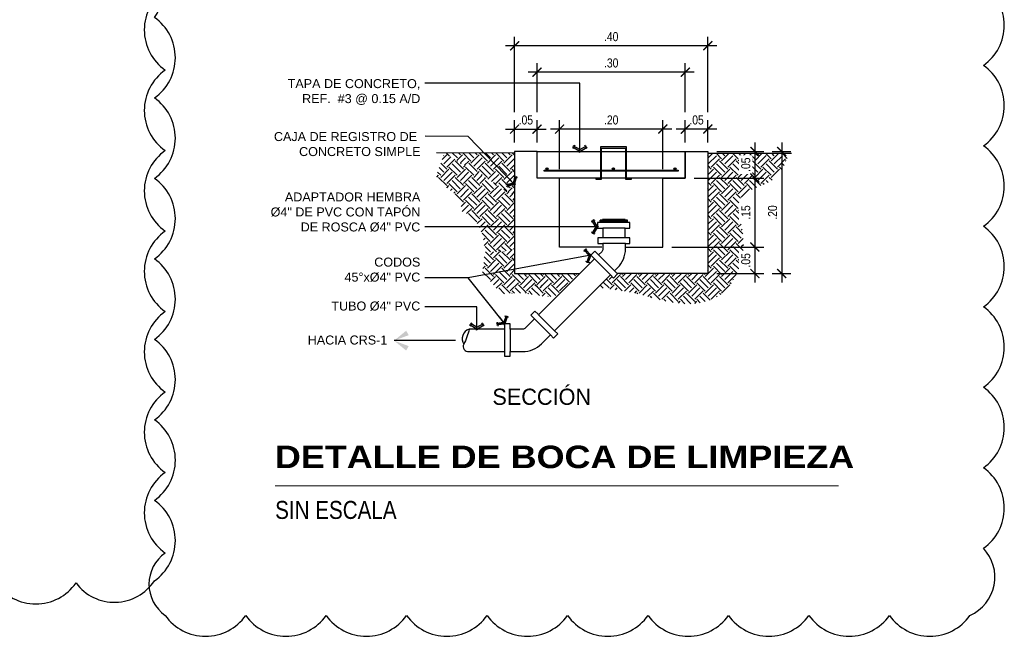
# Model space of a CAD drawing. Header units: metres. Extents: x 2 to 147, y 24 to 94.
# Tile 20 of 40: x 5.57 to 7.76, y 92.14 to 93.51. Entities that reach past the tile are written whole.
import ezdxf

# ---------------------------------------------------------------- set-up
doc = ezdxf.new("R2010")
doc.units = ezdxf.units.M
doc.header["$MEASUREMENT"] = 0
doc.header["$PDMODE"] = 35
doc.layers.get('Defpoints').update_dxf_attribs({"color": 171})
for name, color, linetype in [('A RES', 5, 'Continuous'), ('Cotas', 1, 'Continuous'), ('DET HIDRO', 6, 'Continuous'), ('TEXTOS', 2, 'Continuous'), ('TEXTOS HIDRO', 2, 'Continuous')]:
    doc.layers.add(name, color=color, linetype=linetype)
doc.styles.add('Architect Hand_2', font='ARIALN.TTF', dxfattribs={"height": 0.003953})
doc.styles.add('Arial Black_4', font='txt', dxfattribs={"height": 0.005})
doc.styles.add('COTAS', font='ARIALN.TTF')
doc.styles.add('GRANDE', font='txt')
doc.styles.add('TEXTO HIDROSANITARIO', font='arial.ttf')
doc.dimstyles.new('ESC-10', dxfattribs={"dimtxt": 0.02, "dimasz": 0.02, "dimexe": 0.02, "dimexo": 0.02, "dimgap": 0.01, "dimtad": 1, "dimzin": 4, "dimdsep": 46, "dimtxsty": 'COTAS', "dimblk": 'ARCHTICK', "dimcen": 0.02, "dimdle": 0.02, "dimclrd": 1, "dimclre": 1, "dimclrt": 2, "dimazin": 0, "dimtfac": 0.75, "dimtmove": 1, "dimatfit": 3, "dimldrblk": 'FLE', "dimfxl": 0.1, "dimtvp": 1.5, "dimtfill": 1, "dimtolj": 1, "dimtzin": 0, "dimarcsym": 0})
pattern_1 = [(45, (1.225957, 91.30608), (3e-18, 0.03673828), [0.02597789, -0.02597789]), (45, (1.21907, 91.312969), (3e-18, 0.03673828), [0.02597789, -0.02597789]), (45, (1.21218, 91.319857), (3e-18, 0.03673828), [0.02597789, -0.02597789]), (135, (1.21218, 91.32445), (-0.03673828, 6e-18), [0.02597789, -0.02597789]), (135, (1.21907, 91.331338), (-0.03673828, 6e-18), [0.02597789, -0.02597789]), (135, (1.225957, 91.338226), (-0.03673828, 6e-18), [0.02597789, -0.02597789])]
pattern_2 = [(45, (6.032149, 92.867548), (3e-18, 0.0367383), [0.0259779, -0.0259779]), (45, (6.02526, 92.874437), (3e-18, 0.0367383), [0.0259779, -0.0259779]), (45, (6.018372, 92.881325), (3e-18, 0.0367383), [0.0259779, -0.0259779]), (135, (6.018372, 92.885917), (-0.0367383, 6e-18), [0.0259779, -0.0259779]), (135, (6.02526, 92.892806), (-0.0367383, 6e-18), [0.0259779, -0.0259779]), (135, (6.032149, 92.899694), (-0.0367383, 6e-18), [0.0259779, -0.0259779])]

# ---------------------------------------------------------------- blocks, each defined once
blk = doc.blocks.new('FLECHA')
at = {"color": 2, "linetype": 'Continuous'}
blk.add_line((-0.9, 0), (0, 0), dxfattribs=at)
for points in [[(-0.176, 0.145), (0, 0), (-0.214, 0.08)], [(-0.214, -0.08), (0, 0), (-0.176, -0.145)]]:
    blk.add_solid(points, dxfattribs=at)
blk = doc.blocks.new('_ARCHTICK')
at = {"color": 0, "linetype": 'ByBlock', "const_width": 0.15}
blk.add_lwpolyline([(-0.5, -0.5), (0.5, 0.5)], dxfattribs=at)
blk = doc.blocks.new('FLE')
at = {"linetype": 'Continuous'}
h = blk.add_hatch(color=2, dxfattribs=at)
h.paths.add_polyline_path([(-0.57, -0.62), (-0.42, -0.71), (0, 0), (-0.2, 0)])
h.paths.add_polyline_path([(-0.42, 0.71), (-0.57, 0.62), (-0.2, 0), (0, 0)])
at = {"color": 1, "linetype": 'Continuous'}
for p, q in [((0, 0), (-1, 0)), ((-0.31, 0.77), (-0.69, 0.55)), ((-0.2, 0), (-0.64, 0.73)), ((-0.2, 0), (-0.64, -0.73)), ((0.07, -0.11), (-0.49, 0.82)), ((0.07, 0.11), (-0.49, -0.82)), ((-0.69, -0.55), (-0.31, -0.77))]:
    blk.add_line(p, q, dxfattribs=at)
blk = doc.blocks.new('*D110')
at = {"layer": 'Cotas', "color": 1, "lineweight": -2, "transparency": 16777216}
for p, q in [((7.0463, 93.2344), (7.0463, 93.2841)), ((7.0963, 93.2344), (7.0963, 93.2841)), ((7.1163, 93.2641), (7.0263, 93.2641))]:
    blk.add_line(p, q, dxfattribs=at)
at = {"layer": 'Defpoints', "color": 0, "transparency": 16777216}
for p in [(7.0463, 93.2144), (7.0963, 93.2144)]:
    blk.add_point(p, dxfattribs=at)
at = {"layer": 'Cotas', "color": 2, "transparency": 16777216, "insert": (7.0713, 93.2843), "char_height": 0.02, "attachment_point": 5, "style": 'COTAS', "bg_fill": 3, "box_fill_scale": 1.25, "bg_fill_color": 256, "bg_fill_true_color": 13158600, "bg_fill_transparency": 0}
blk.add_mtext('\\A1;.05', dxfattribs=at)
at = {"layer": 'Defpoints', "color": 0, "transparency": 16777216}
blk.add_point((7.0463, 93.2641), dxfattribs=at)
at = {"layer": 'Cotas', "color": 1, "lineweight": -2, "transparency": 16777216, "xscale": 0.02, "yscale": 0.02, "zscale": 0.02, "rotation": 180}
blk.add_blockref('_ARCHTICK', (7.0463, 93.2641), dxfattribs=at)
at = {"layer": 'Cotas', "color": 1, "lineweight": -2, "transparency": 16777216, "xscale": 0.02, "yscale": 0.02, "zscale": 0.02}
blk.add_blockref('_ARCHTICK', (7.0963, 93.2641), dxfattribs=at)
blk = doc.blocks.new('*D57')
at = {"layer": 'Cotas', "color": 1, "lineweight": -2, "transparency": 16777216}
for p, q in [((6.6668, 93.2344), (6.6668, 93.2841)), ((6.7168, 93.2344), (6.7168, 93.2841)), ((6.6468, 93.2641), (6.7368, 93.2641))]:
    blk.add_line(p, q, dxfattribs=at)
at = {"layer": 'Defpoints', "color": 0, "transparency": 16777216}
for p in [(6.6668, 93.2144), (6.7168, 93.2144)]:
    blk.add_point(p, dxfattribs=at)
at = {"layer": 'Cotas', "color": 2, "transparency": 16777216, "insert": (6.6918, 93.2843), "char_height": 0.02, "attachment_point": 5, "style": 'COTAS', "bg_fill": 3, "box_fill_scale": 1.25, "bg_fill_color": 256, "bg_fill_true_color": 13158600, "bg_fill_transparency": 0}
blk.add_mtext('\\A1;.05', dxfattribs=at)
at = {"layer": 'Defpoints', "color": 0, "transparency": 16777216}
blk.add_point((6.7168, 93.2641), dxfattribs=at)
at = {"layer": 'Cotas', "color": 1, "lineweight": -2, "transparency": 16777216, "xscale": 0.02, "yscale": 0.02, "zscale": 0.02, "rotation": 180}
blk.add_blockref('_ARCHTICK', (6.6668, 93.2641), dxfattribs=at)
at = {"layer": 'Cotas', "color": 1, "lineweight": -2, "transparency": 16777216, "xscale": 0.02, "yscale": 0.02, "zscale": 0.02}
blk.add_blockref('_ARCHTICK', (6.7168, 93.2641), dxfattribs=at)
blk = doc.blocks.new('*D58')
at = {"layer": 'Cotas', "color": 1, "lineweight": -2, "transparency": 16777216}
for p, q in [((6.7168, 93.3021), (6.7168, 93.4108)), ((7.0463, 93.3021), (7.0463, 93.4108)), ((7.0663, 93.3908), (6.6968, 93.3908))]:
    blk.add_line(p, q, dxfattribs=at)
at = {"layer": 'Defpoints', "color": 0, "transparency": 16777216}
for p in [(6.7168, 93.3908), (6.7168, 93.2821), (7.0463, 93.2821)]:
    blk.add_point(p, dxfattribs=at)
at = {"layer": 'Cotas', "color": 1, "lineweight": -2, "transparency": 16777216, "xscale": 0.02, "yscale": 0.02, "zscale": 0.02, "rotation": 180}
blk.add_blockref('_ARCHTICK', (6.7168, 93.3908), dxfattribs=at)
at = {"layer": 'Cotas', "color": 1, "lineweight": -2, "transparency": 16777216, "xscale": 0.02, "yscale": 0.02, "zscale": 0.02}
blk.add_blockref('_ARCHTICK', (7.0463, 93.3908), dxfattribs=at)
at = {"layer": 'Cotas', "color": 2, "transparency": 16777216, "insert": (6.8816, 93.411), "char_height": 0.02, "attachment_point": 5, "style": 'COTAS', "bg_fill": 3, "box_fill_scale": 1.25, "bg_fill_color": 256, "bg_fill_true_color": 13158600, "bg_fill_transparency": 0}
blk.add_mtext('\\A1;.30', dxfattribs=at)
blk = doc.blocks.new('*D59')
at = {"layer": 'Cotas', "color": 1, "lineweight": -2, "transparency": 16777216}
for p, q in [((6.6668, 93.3021), (6.6668, 93.4693)), ((7.0963, 93.3021), (7.0963, 93.4693)), ((7.1163, 93.4493), (6.6468, 93.4493))]:
    blk.add_line(p, q, dxfattribs=at)
at = {"layer": 'Defpoints', "color": 0, "transparency": 16777216}
for p in [(6.6668, 93.4493), (6.6668, 93.2821), (7.0963, 93.2821)]:
    blk.add_point(p, dxfattribs=at)
at = {"layer": 'Cotas', "color": 1, "lineweight": -2, "transparency": 16777216, "xscale": 0.02, "yscale": 0.02, "zscale": 0.02, "rotation": 180}
blk.add_blockref('_ARCHTICK', (6.6668, 93.4493), dxfattribs=at)
at = {"layer": 'Cotas', "color": 1, "lineweight": -2, "transparency": 16777216, "xscale": 0.02, "yscale": 0.02, "zscale": 0.02}
blk.add_blockref('_ARCHTICK', (7.0963, 93.4493), dxfattribs=at)
at = {"layer": 'Cotas', "color": 2, "transparency": 16777216, "insert": (6.8816, 93.4695), "char_height": 0.02, "attachment_point": 5, "style": 'COTAS', "bg_fill": 3, "box_fill_scale": 1.25, "bg_fill_color": 256, "bg_fill_true_color": 13158600, "bg_fill_transparency": 0}
blk.add_mtext('\\A1;.40', dxfattribs=at)
blk = doc.blocks.new('*D111')
at = {"layer": 'Cotas', "color": 1, "lineweight": -2, "transparency": 16777216}
for p, q in [((6.7668, 93.1754), (6.7668, 93.2841)), ((6.9963, 93.1754), (6.9963, 93.2841)), ((7.0163, 93.2641), (6.7468, 93.2641))]:
    blk.add_line(p, q, dxfattribs=at)
at = {"layer": 'Defpoints', "color": 0, "transparency": 16777216}
for p in [(6.7668, 93.2641), (6.7668, 93.1554), (6.9963, 93.1554)]:
    blk.add_point(p, dxfattribs=at)
at = {"layer": 'Cotas', "color": 1, "lineweight": -2, "transparency": 16777216, "xscale": 0.02, "yscale": 0.02, "zscale": 0.02, "rotation": 180}
blk.add_blockref('_ARCHTICK', (6.7668, 93.2641), dxfattribs=at)
at = {"layer": 'Cotas', "color": 1, "lineweight": -2, "transparency": 16777216, "xscale": 0.02, "yscale": 0.02, "zscale": 0.02}
blk.add_blockref('_ARCHTICK', (6.9963, 93.2641), dxfattribs=at)
at = {"layer": 'Cotas', "color": 2, "transparency": 16777216, "insert": (6.8816, 93.2843), "char_height": 0.02, "attachment_point": 5, "style": 'COTAS', "bg_fill": 3, "box_fill_scale": 1.25, "bg_fill_color": 256, "bg_fill_true_color": 13158600, "bg_fill_transparency": 0}
blk.add_mtext('\\A1;.20', dxfattribs=at)
blk = doc.blocks.new('*D112')
at = {"layer": 'Cotas', "color": 1, "lineweight": -2, "transparency": 16777216}
for p, q in [((7.2011, 93.2344), (7.2011, 93.1354)), ((7.1163, 93.2144), (7.2211, 93.2144)), ((7.0663, 93.1554), (7.2211, 93.1554))]:
    blk.add_line(p, q, dxfattribs=at)
at = {"layer": 'Defpoints', "color": 0, "transparency": 16777216}
for p in [(7.0963, 93.2144), (7.0463, 93.1554)]:
    blk.add_point(p, dxfattribs=at)
at = {"layer": 'Cotas', "color": 2, "transparency": 16777216, "insert": (7.1808, 93.1849), "char_height": 0.02, "attachment_point": 5, "rotation": 90, "style": 'COTAS', "bg_fill": 3, "box_fill_scale": 1.25, "bg_fill_color": 256, "bg_fill_true_color": 13158600, "bg_fill_transparency": 0}
blk.add_mtext('\\A1;.05', dxfattribs=at)
at = {"layer": 'Defpoints', "color": 0, "transparency": 16777216}
blk.add_point((7.2011, 93.1554), dxfattribs=at)
at = {"layer": 'Cotas', "color": 1, "lineweight": -2, "transparency": 16777216, "xscale": 0.02, "yscale": 0.02, "zscale": 0.02}
for p, rotation in [((7.2011, 93.2144), 90), ((7.2011, 93.1554), 270)]:
    blk.add_blockref('_ARCHTICK', p, dxfattribs=dict(at, rotation=rotation))
blk = doc.blocks.new('*D113')
at = {"layer": 'Cotas', "color": 1, "lineweight": -2, "transparency": 16777216}
for p, q in [((7.2011, 93.1754), (7.2011, 92.9819)), ((7.0663, 93.1554), (7.2211, 93.1554)), ((7.0163, 93.0019), (7.2211, 93.0019))]:
    blk.add_line(p, q, dxfattribs=at)
at = {"layer": 'Defpoints', "color": 0, "transparency": 16777216}
for p in [(7.0463, 93.1554), (6.9963, 93.0019), (7.2011, 93.0019)]:
    blk.add_point(p, dxfattribs=at)
at = {"layer": 'Cotas', "color": 1, "lineweight": -2, "transparency": 16777216, "xscale": 0.02, "yscale": 0.02, "zscale": 0.02}
for p, rotation in [((7.2011, 93.1554), 90), ((7.2011, 93.0019), 270)]:
    blk.add_blockref('_ARCHTICK', p, dxfattribs=dict(at, rotation=rotation))
at = {"layer": 'Cotas', "color": 2, "transparency": 16777216, "insert": (7.1808, 93.0787), "char_height": 0.02, "attachment_point": 5, "rotation": 90, "style": 'COTAS', "bg_fill": 3, "box_fill_scale": 1.25, "bg_fill_color": 256, "bg_fill_true_color": 13158600, "bg_fill_transparency": 0}
blk.add_mtext('\\A1;.15', dxfattribs=at)
blk = doc.blocks.new('*D114')
at = {"layer": 'Cotas', "color": 1, "lineweight": -2, "transparency": 16777216}
for p, q in [((7.2011, 93.0219), (7.2011, 92.9229)), ((7.0163, 93.0019), (7.2211, 93.0019)), ((7.1163, 92.9429), (7.2211, 92.9429))]:
    blk.add_line(p, q, dxfattribs=at)
at = {"layer": 'Defpoints', "color": 0, "transparency": 16777216}
for p in [(6.9963, 93.0019), (7.0963, 92.9429)]:
    blk.add_point(p, dxfattribs=at)
at = {"layer": 'Cotas', "color": 2, "transparency": 16777216, "insert": (7.1808, 92.9724), "char_height": 0.02, "attachment_point": 5, "rotation": 90, "style": 'COTAS', "bg_fill": 3, "box_fill_scale": 1.25, "bg_fill_color": 256, "bg_fill_true_color": 13158600, "bg_fill_transparency": 0}
blk.add_mtext('\\A1;.05', dxfattribs=at)
at = {"layer": 'Defpoints', "color": 0, "transparency": 16777216}
blk.add_point((7.2011, 92.9429), dxfattribs=at)
at = {"layer": 'Cotas', "color": 1, "lineweight": -2, "transparency": 16777216, "xscale": 0.02, "yscale": 0.02, "zscale": 0.02}
for p, rotation in [((7.2011, 93.0019), 90), ((7.2011, 92.9429), 270)]:
    blk.add_blockref('_ARCHTICK', p, dxfattribs=dict(at, rotation=rotation))
blk = doc.blocks.new('*D60')
at = {"layer": 'Cotas', "color": 1, "lineweight": -2, "transparency": 16777216}
for p, q in [((7.2606, 93.2344), (7.2606, 92.9229)), ((7.2391, 93.2144), (7.2806, 93.2144)), ((7.2391, 92.9429), (7.2806, 92.9429))]:
    blk.add_line(p, q, dxfattribs=at)
at = {"layer": 'Defpoints', "color": 0, "transparency": 16777216}
for p in [(7.2191, 93.2144), (7.2191, 92.9429), (7.2606, 92.9429)]:
    blk.add_point(p, dxfattribs=at)
at = {"layer": 'Cotas', "color": 1, "lineweight": -2, "transparency": 16777216, "xscale": 0.02, "yscale": 0.02, "zscale": 0.02}
for p, rotation in [((7.2606, 93.2144), 90), ((7.2606, 92.9429), 270)]:
    blk.add_blockref('_ARCHTICK', p, dxfattribs=dict(at, rotation=rotation))
at = {"layer": 'Cotas', "color": 2, "transparency": 16777216, "insert": (7.2404, 93.0787), "char_height": 0.02, "attachment_point": 5, "rotation": 90, "style": 'COTAS', "bg_fill": 3, "box_fill_scale": 1.25, "bg_fill_color": 256, "bg_fill_true_color": 13158600, "bg_fill_transparency": 0}
blk.add_mtext('\\A1;.20', dxfattribs=at)

msp = doc.modelspace()

# ---------------------------------------------------------------- hatches: boundary and pattern name
at = {"layer": 'DET HIDRO'}
h = msp.add_hatch(dxfattribs=at)
h.set_pattern_fill('EARTH', color=8, scale=0.103912, angle=45, style=0)
h.set_pattern_definition(pattern_1)
h.paths.add_polyline_path([(6.4937, 93.1578), (6.493, 93.1605), (6.5108, 93.2113), (6.6668, 93.1166), (6.6668, 92.9977), (6.6391, 92.9912), (6.6, 92.9912), (6.6, 92.9924), (6.6, 92.9937), (6.6, 92.9949), (6.5999, 92.9962), (6.5999, 92.9974), (6.5999, 92.9987), (6.5998, 92.9999), (6.5997, 93.0011), (6.5997, 93.0024), (6.5996, 93.0036), (6.5995, 93.0048), (6.5994, 93.0061), (6.5993, 93.0073), (6.5991, 93.0085), (6.599, 93.0097), (6.5988, 93.0109), (6.5987, 93.0121), (6.5985, 93.0133), (6.5983, 93.0145), (6.5981, 93.0157), (6.5979, 93.0169), (6.5977, 93.018), (6.5975, 93.0192), (6.5972, 93.0204), (6.597, 93.0215), (6.5967, 93.0227), (6.5964, 93.0238), (6.5962, 93.025), (6.5959, 93.0261), (6.5956, 93.0273), (6.5952, 93.0284), (6.5949, 93.0295), (6.5946, 93.0306), (6.5942, 93.0317), (6.5939, 93.0328), (6.5935, 93.0339), (6.5931, 93.035), (6.5927, 93.036), (6.5923, 93.0371), (6.5919, 93.0382), (6.5915, 93.0392), (6.5911, 93.0403), (6.5906, 93.0413), (6.5902, 93.0423), (6.5897, 93.0433), (6.5893, 93.0443), (6.5888, 93.0453), (6.5883, 93.0463), (6.5878, 93.0473), (6.5873, 93.0483), (6.5867, 93.0492), (6.5862, 93.0502), (6.5857, 93.0511), (6.5851, 93.052), (6.5845, 93.053), (6.584, 93.0539), (6.5834, 93.0548), (6.5828, 93.0557), (6.5822, 93.0565), (6.5815, 93.0574), (6.5809, 93.0583), (6.5803, 93.0591), (6.5796, 93.0599), (6.579, 93.0608), (6.5783, 93.0616), (6.5776, 93.0624), (6.5769, 93.0631), (6.5762, 93.0639), (6.5755, 93.0647), (6.5748, 93.0654), (6.5741, 93.0662), (6.5733, 93.0669), (6.5726, 93.0676), (6.5718, 93.0683), (6.5711, 93.069), (6.5703, 93.0696), (6.5695, 93.0703), (6.5687, 93.0709), (6.5679, 93.0715), (6.5671, 93.0722), (6.5662, 93.0728), (6.5654, 93.0733), (6.5646, 93.0739), (6.5637, 93.0745), (6.5628, 93.075), (6.562, 93.0755), (6.5611, 93.076), (6.5602, 93.0765), (6.5593, 93.077), (6.5583, 93.0775), (6.5574, 93.0779), (6.5565, 93.0783), (6.5555, 93.0787), (6.5546, 93.0791), (6.5536, 93.0795), (6.5526, 93.0799), (6.5516, 93.0802), (6.5506, 93.0806), (6.5496, 93.0809), (6.5486, 93.0812), (6.5488, 93.0811), (6.5487, 93.0847), (6.5485, 93.0891), (6.5481, 93.0934), (6.5475, 93.0975), (6.5465, 93.1014), (6.5452, 93.1052), (6.5434, 93.1088), (6.5413, 93.1121), (6.5387, 93.1153), (6.5358, 93.1183), (6.5326, 93.1212), (6.5292, 93.1241), (6.5256, 93.1268), (6.5219, 93.1296), (6.5181, 93.1323), (6.5143, 93.1351), (6.5105, 93.138), (6.5069, 93.1409), (6.5034, 93.144), (6.5003, 93.1472), (6.4976, 93.1506), (6.4954, 93.1541)])
h = msp.add_hatch(dxfattribs=at)
h.set_pattern_fill('EARTH', color=8, scale=0.103912, angle=45, style=0)
h.set_pattern_definition([(45, (6.032149, 92.917548), (3e-18, 0.0367383), [0.0259779, -0.0259779]), (45, (6.02526, 92.924437), (3e-18, 0.0367383), [0.0259779, -0.0259779]), (45, (6.018372, 92.931325), (3e-18, 0.0367383), [0.0259779, -0.0259779]), (135, (6.018372, 92.935917), (-0.0367383, 6e-18), [0.0259779, -0.0259779]), (135, (6.02526, 92.942806), (-0.0367383, 6e-18), [0.0259779, -0.0259779]), (135, (6.032149, 92.949694), (-0.0367383, 6e-18), [0.0259779, -0.0259779])])
h.paths.add_polyline_path([(6.5108, 93.2105), (6.6668, 93.2105), (6.6668, 93.1165)], flags=17)
h = msp.add_hatch(dxfattribs=at)
h.set_pattern_fill('EARTH', color=8, scale=0.103912, angle=45, style=0)
h.set_pattern_definition(pattern_1)
edge = h.paths.add_edge_path()
edge.add_spline(control_points=[(7.2772, 93.2105), (7.2581, 93.1531), (7.2199, 93.1413), (7.1524, 93.1112), (7.1811, 93.0303), (7.1734, 92.9573), (7.1303, 92.8901), (7.0485, 92.8675), (6.9713, 92.8896), (6.9156, 92.9046), (6.8518, 92.912)], knot_values=[0, 0, 0, 0, 0.379735, 0.600545, 0.922547, 1.386526, 1.681823, 2.004026, 2.526783, 2.826737, 2.826737, 2.826737, 2.826737], degree=3, periodic=0)
edge.add_line((6.8518, 92.912), (6.8799, 92.9401))
edge.add_line((6.8799, 92.9401), (6.8868, 92.9331))
edge.add_line((6.8868, 92.9331), (6.8958, 92.9421))
edge.add_line((6.8958, 92.9421), (7.0963, 92.9429))
edge.add_line((7.0963, 92.9429), (7.0963, 93.2105))
edge.add_line((7.0963, 93.2105), (7.2822, 93.2105))
at = {"layer": 'DET HIDRO', "linetype": 'Continuous'}
for points in [[(6.736, 93.1758, -1), (6.7411, 93.1758, -1)], [(6.8838, 93.1758, -1), (6.8889, 93.1758, -1)], [(7.021, 93.1758, -1), (7.0262, 93.1758, -1)]]:
    msp.add_hatch(color=2, dxfattribs=at).paths.add_polyline_path(points)
at = {"layer": 'DET HIDRO'}
h = msp.add_hatch(dxfattribs=at)
h.set_pattern_fill('EARTH', color=8, scale=0.103912, angle=45, style=0)
h.set_pattern_definition(pattern_2)
h.paths.add_polyline_path([(6.596, 92.9447), (6.5952, 92.9456), (6.5953, 92.9462), (6.5954, 92.9469), (6.5955, 92.9476), (6.5956, 92.9484), (6.5957, 92.9491), (6.5958, 92.9499), (6.5959, 92.9506), (6.596, 92.9514), (6.5961, 92.9522), (6.5962, 92.9529), (6.5963, 92.9537), (6.5964, 92.9544), (6.5965, 92.9552), (6.5966, 92.956), (6.5967, 92.9568), (6.5968, 92.9575), (6.5969, 92.9583), (6.597, 92.9591), (6.5971, 92.9599), (6.5972, 92.9607), (6.5973, 92.9614), (6.5974, 92.9622), (6.5975, 92.963), (6.5977, 92.9638), (6.5978, 92.9646), (6.5979, 92.9654), (6.598, 92.9662), (6.5981, 92.967), (6.5982, 92.9678), (6.5983, 92.9686), (6.5983, 92.9694), (6.5984, 92.9702), (6.5985, 92.971), (6.5986, 92.9718), (6.5987, 92.9726), (6.5988, 92.9734), (6.5989, 92.9742), (6.599, 92.975), (6.599, 92.9758), (6.5991, 92.9766), (6.5992, 92.9774), (6.5993, 92.9782), (6.5993, 92.9791), (6.5994, 92.9799), (6.5995, 92.9807), (6.5995, 92.9815), (6.5996, 92.9823), (6.5996, 92.9831), (6.5997, 92.9839), (6.5997, 92.9847), (6.5998, 92.9855), (6.5998, 92.9863), (6.5998, 92.9872), (6.5999, 92.988), (6.5999, 92.9888), (6.5999, 92.9896), (6.5999, 92.9904), (6.6, 92.9912), (6.6391, 92.9912), (6.6668, 92.9977), (6.6668, 92.9429), (6.7967, 92.9429), (6.6832, 92.8993), (6.6825, 92.8993), (6.6818, 92.8994), (6.681, 92.8994), (6.6803, 92.8994), (6.6795, 92.8994), (6.6788, 92.8995), (6.6781, 92.8995), (6.6773, 92.8995), (6.6766, 92.8995), (6.6758, 92.8995), (6.675, 92.8995), (6.6743, 92.8995), (6.6735, 92.8995), (6.6728, 92.8995), (6.672, 92.8995), (6.6712, 92.8994), (6.6705, 92.8994), (6.6697, 92.8994), (6.6689, 92.8994), (6.6682, 92.8994), (6.6674, 92.8994), (6.6666, 92.8993), (6.6659, 92.8993), (6.6651, 92.8993), (6.6643, 92.8992), (6.6635, 92.8992), (6.6628, 92.8992), (6.662, 92.8991), (6.6612, 92.8991), (6.6604, 92.8991), (6.6596, 92.899), (6.6589, 92.899), (6.6581, 92.899), (6.6573, 92.8989), (6.6565, 92.8989), (6.6558, 92.8988), (6.655, 92.8988), (6.6542, 92.8988), (6.6534, 92.8987), (6.6527, 92.8987), (6.6519, 92.8986), (6.6511, 92.8986), (6.6503, 92.8986), (6.6496, 92.8985), (6.6488, 92.8985), (6.648, 92.8984), (6.6473, 92.8984), (6.6465, 92.8984), (6.6457, 92.8983), (6.645, 92.8983), (6.6442, 92.8983), (6.6435, 92.8982), (6.6427, 92.8982), (6.6419, 92.8982), (6.6412, 92.8981), (6.6404, 92.8981), (6.6397, 92.8981), (6.639, 92.8981), (6.6382, 92.898), (6.6375, 92.898), (6.6367, 92.898), (6.636, 92.898), (6.6353, 92.898), (6.6346, 92.8979), (6.6331, 92.9003), (6.6313, 92.9031), (6.6294, 92.9058), (6.6274, 92.9086), (6.6253, 92.9113), (6.6232, 92.9139), (6.6211, 92.9166), (6.6188, 92.9192), (6.6166, 92.9218), (6.6143, 92.9243), (6.612, 92.9269), (6.6097, 92.9294), (6.6074, 92.932), (6.6051, 92.9345), (6.6028, 92.937), (6.6005, 92.9396), (6.5982, 92.9421)])
h = msp.add_hatch(dxfattribs=at)
h.set_pattern_fill('EARTH', color=8, scale=0.103912, angle=45, style=0)
h.set_pattern_definition(pattern_2)
edge = h.paths.add_edge_path()
edge.add_line((6.7967, 92.9429), (6.8075, 92.9429))
edge.add_line((6.8075, 92.9429), (6.757, 92.8925))
edge.add_spline(control_points=[(6.757, 92.8925), (6.7484, 92.8919), (6.7242, 92.8918), (6.7011, 92.8985), (6.6832, 92.8993)], knot_values=[3.491005, 3.491005, 3.491005, 3.491005, 3.61802, 3.852987, 3.852987, 3.852987, 3.852987], degree=3, periodic=0)
edge.add_line((6.6832, 92.8993), (6.7967, 92.9429))

# ---------------------------------------------------------------- linework, layer by layer
at = {"layer": 'Defpoints'}
msp.add_lwpolyline([(5.5128, 92.2553, 0.520567), (5.6917, 92.2553, 0.520567), (5.866, 92.2599, 0.520567), (5.866, 92.4388, 0.520567), (5.866, 92.6178, 0.520567), (5.866, 92.7967, 0.520567), (5.866, 92.9756, 0.520567), (5.866, 93.1545, 0.520567), (5.866, 93.3334, 0.520567), (5.866, 93.5123, 0.520567), (5.8236, 93.6488, 0.520567), (5.6447, 93.6488, 0.520567), (5.4658, 93.6488, 0.520567)], format="xyb", dxfattribs=at)
at = {"layer": 'DET HIDRO', "color": 1}
for p, q in [((6.6668, 93.2105), (6.4928, 93.2114)), ((7.0963, 93.2105), (7.2822, 93.2105))]:
    msp.add_line(p, q, dxfattribs=at)
at = {"layer": 'DET HIDRO', "color": 2, "linetype": 'Continuous'}
for p, q in [((6.8579, 93.2246), (6.8579, 93.155)), ((6.9159, 93.2246), (6.8579, 93.2246)), ((6.86, 93.222), (6.9133, 93.222)), ((6.86, 93.219), (6.86, 93.222)), ((6.86, 93.1528), (6.86, 93.219)), ((6.9133, 93.222), (6.9133, 93.1528)), ((6.9159, 93.1548), (6.9159, 93.2246)), ((6.7327, 93.1728), (6.8579, 93.1728)), ((6.7327, 93.1706), (6.7327, 93.1728)), ((6.8579, 93.1706), (6.7327, 93.1706)), ((6.86, 93.1728), (6.9133, 93.1728)), ((6.9133, 93.1706), (6.86, 93.1706)), ((6.9159, 93.1728), (7.0305, 93.1728)), ((7.0305, 93.1706), (6.9159, 93.1706)), ((7.0305, 93.1728), (7.0305, 93.1706)), ((6.8475, 93.155), (6.8475, 93.1528)), ((6.8579, 93.155), (6.8475, 93.155)), ((6.8475, 93.1528), (6.86, 93.1528)), ((6.9133, 93.1528), (6.9267, 93.1528)), ((6.9267, 93.1548), (6.9159, 93.1548)), ((6.9267, 93.1528), (6.9267, 93.1548))]:
    msp.add_line(p, q, dxfattribs=at)
at = {"layer": 'DET HIDRO', "color": 3, "linetype": 'Continuous'}
msp.add_line((6.8569, 93.0567), (6.8569, 93.0615), dxfattribs=at)
at = {"layer": 'DET HIDRO', "color": 1, "linetype": 'Continuous'}
for p, q in [((6.9178, 93.0599), (6.8569, 93.0599)), ((6.9178, 93.0583), (6.8569, 93.0583)), ((6.9129, 93.0615), (6.8624, 93.0615)), ((6.9129, 93.044), (6.8628, 93.044)), ((6.9129, 93.0224), (6.8628, 93.0224)), ((6.9133, 93.0097), (6.8632, 93.0097)), ((6.8799, 92.9401), (6.8445, 92.9755)), ((6.889, 92.949), (6.8536, 92.9844)), ((6.7465, 92.8067), (6.7111, 92.8421)), ((6.7556, 92.8156), (6.7202, 92.8511)), ((6.6443, 92.8195), (6.6443, 92.7695)), ((6.657, 92.8195), (6.657, 92.7695))]:
    msp.add_line(p, q, dxfattribs=at)
at = {"layer": 'DET HIDRO', "color": 4, "linetype": 'Continuous'}
for points in [[(6.8605, 93.0019), (6.7668, 93.0019), (6.7668, 93.1554), (6.7168, 93.1554), (6.7168, 93.2144), (6.6668, 93.2144), (6.6668, 92.9429), (6.8119, 92.9429)], [(6.9133, 93.0019), (6.9963, 93.0019), (6.9963, 93.1554), (7.0463, 93.1554), (7.0463, 93.2144), (7.0963, 93.2144), (7.0963, 92.9429), (6.8958, 92.9429)]]:
    msp.add_lwpolyline(points, dxfattribs=at)
msp.add_lwpolyline([(7.0463, 93.2144), (7.0463, 93.1554), (6.7168, 93.1554), (6.7168, 93.2144)], close=True, dxfattribs=at)
at = {"layer": 'DET HIDRO', "color": 3, "linetype": 'Continuous', "flags": 128}
msp.add_lwpolyline([(6.9178, 93.0567), (6.9178, 93.0615), (6.9129, 93.0615), (6.9129, 93.0635), (6.8624, 93.0635), (6.8624, 93.0615), (6.8569, 93.0615)], dxfattribs=at)
msp.add_lwpolyline([(6.6443, 92.8195), (6.5657, 92.8195, -0.069993), (6.5537, 92.7857, 0.604126), (6.5652, 92.7694), (6.6443, 92.7695), (6.6443, 92.7597), (6.657, 92.7597), (6.657, 92.7694), (6.6846, 92.7694, 0.198912), (6.7266, 92.7868), (6.7466, 92.8068), (6.7536, 92.7997), (6.7626, 92.8087), (6.7555, 92.8158), (6.8799, 92.9401), (6.8868, 92.9331), (6.8958, 92.9421), (6.889, 92.949), (6.8958, 92.9558, 0.198912), (6.9133, 92.9978), (6.9133, 93.0097), (6.9231, 93.0097), (6.9231, 93.0224), (6.9133, 93.0224), (6.9129, 93.0224), (6.9129, 93.044), (6.9227, 93.044), (6.9227, 93.0567), (6.8513, 93.0567), (6.8513, 93.044), (6.8628, 93.044), (6.8628, 93.0225), (6.8515, 93.0225), (6.8515, 93.0098), (6.8632, 93.0098), (6.8632, 92.9978, -0.198912), (6.8605, 92.9913), (6.8536, 92.9844), (6.8453, 92.9928), (6.8363, 92.9838), (6.8445, 92.9755), (6.7201, 92.8512), (6.7189, 92.8524), (6.712, 92.8593), (6.703, 92.8503), (6.7111, 92.8422), (6.6912, 92.8223, -0.198912), (6.6847, 92.8195), (6.657, 92.8195), (6.657, 92.831), (6.6443, 92.831), (6.6443, 92.8195)], format="xyb", dxfattribs=at)
at = {"layer": 'DET HIDRO', "color": 2, "linetype": 'Continuous'}
for centre in [(6.7386, 93.1758), (6.8863, 93.1758), (7.0236, 93.1758)]:
    msp.add_circle(centre, 0.00257, dxfattribs=at)
at = {"layer": 'DET HIDRO', "color": 1}
msp.add_arc((6.5727, 92.798), 0.0226, 108.1744, 212.8462, dxfattribs=at)
at = {"layer": 'TEXTOS', "lineweight": 9}
msp.add_line((6.1342, 92.4708), (7.3872, 92.4708), dxfattribs=at)

# ---------------------------------------------------------------- block references
at = {"layer": 'A RES', "xscale": -0.1519023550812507, "yscale": 0.1519023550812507, "zscale": 0.1519023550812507}
msp.add_blockref('FLECHA', (6.3989, 92.7939), dxfattribs=at)

# ---------------------------------------------------------------- texts
at = {"layer": 'TEXTOS', "insert": (6.2953, 92.8053), "char_height": 0.02, "width": 0.19765, "attachment_point": 2, "style": 'TEXTO HIDROSANITARIO', "bg_fill": 3, "box_fill_scale": 1.1, "bg_fill_color": 256, "bg_fill_true_color": 13158600, "bg_fill_transparency": 9161100}
msp.add_mtext('HACIA CRS-1', dxfattribs=at)
at = {"layer": 'TEXTOS', "color": 2, "insert": (6.7271, 92.6689), "char_height": 0.036, "width": 0.250887, "attachment_point": 5, "style": 'GRANDE'}
msp.add_mtext('{\\C256;SECCIÓN}', dxfattribs=at)
at = {"layer": 'TEXTOS', "lineweight": 9, "insert": (6.1338, 92.5605), "char_height": 0.05, "width": 1.250329, "attachment_point": 1, "line_spacing_factor": 1.176471, "style": 'Arial Black_4', "bg_fill": 3, "box_fill_scale": 1.25, "bg_fill_color": 0, "bg_fill_transparency": 0}
msp.add_mtext('DETALLE DE BOCA DE LIMPIEZA', dxfattribs=at)
at = {"layer": 'TEXTOS', "lineweight": 9, "insert": (6.1345, 92.4376), "char_height": 0.04, "width": 0.334459, "attachment_point": 1, "line_spacing_factor": 1.046694, "style": 'Architect Hand_2'}
msp.add_mtext('SIN ESCALA', dxfattribs=at)

# ---------------------------------------------------------------- leaders
at = {"layer": 'TEXTOS HIDRO', "annotation_type": 0, "has_hookline": 1, "hookline_direction": 1}
for points, text_width in [([(6.8119, 93.2144), (6.8119, 93.3662), (6.4672, 93.3662)], 0.2918), ([(6.6668, 93.1409), (6.5632, 93.248), (6.4676, 93.2485)], 0.3154), ([(6.8511, 93.0466), (6.508, 93.0466), (6.4672, 93.0466)], 0.3294), ([(6.8363, 92.9838), (6.5639, 92.9334), (6.4672, 92.9334)], 0.1672), ([(6.583, 92.8195), (6.583, 92.8691), (6.4672, 92.8691)], 0.196)]:
    msp.add_leader(points, dimstyle='ESC-10', override={"dimgap": 0.01, "dimtad": 0}, dxfattribs=dict(at, text_width=text_width))
at = {"layer": 'TEXTOS HIDRO'}
msp.add_leader([(6.6453, 92.831), (6.5639, 92.9334)], dimstyle='ESC-10', override={"dimgap": 0.01, "dimtad": 0}, dxfattribs=at)

# ---------------------------------------------------------------- next in the draw order: texts
at = {"layer": 'TEXTOS HIDRO', "char_height": 0.02, "style": 'TEXTO HIDROSANITARIO', "bg_fill": 3, "box_fill_scale": 1.1, "bg_fill_color": 256, "bg_fill_true_color": 13158600, "bg_fill_transparency": 9161100}
for s, insert, width, attachment_point in [('{\\fArial|b0|i0|c238|p34;TAPA DE CONCRETO},{\\fArial|b0|i0|c238|p34; REF.  #3 @ 0.15 A/D}', (6.4572, 93.3752), 0.311728, 3), ('CAJA DE REGISTRO DE  CONCRETO SIMPLE ', (6.4577, 93.2575), 0.339389, 3), ('ADAPTADOR HEMBRA {\\fArial|b0|i0|c238|p34;Ø}4" DE PVC CON TAPÓN DE ROSCA {\\fArial|b0|i0|c238|p34;Ø}4" PVC', (6.4572, 93.0358), 0.34531, 9), ('{\\fArial|b0|i0|c238|p34;CODO}S{\\fArial|b0|i0|c238|p34; 45%%DxØ}4" {\\fArial|b0|i0|c238|p34;PVC}', (6.4572, 92.9244), 0.201683, 9), ('TUBO {\\fArial|b0|i0|c238|p34;Ø}4"{\\fArial|b0|i0|c238|p34; PVC}', (6.4572, 92.8601), 0.24904, 9)]:
    msp.add_mtext(s, dxfattribs=dict(at, insert=insert, width=width, attachment_point=attachment_point))

# ---------------------------------------------------------------- next in the draw order: dimensions: what is measured, and where the dimension line sits
at = {"layer": 'Cotas'}
dim = msp.add_linear_dim(base=(6.7168, 93.2641), p1=(6.6668, 93.2144), p2=(6.7168, 93.2144), dimstyle='ESC-10', dxfattribs=at)
dim.commit()
dim.dimension.update_dxf_attribs({"geometry": '*D57', "text_midpoint": (6.6918, 93.2641), "dimtype": 160})
dim = msp.add_linear_dim(base=(7.0463, 93.2641), p1=(7.0963, 93.2144), p2=(7.0463, 93.2144), angle=180, dimstyle='ESC-10', dxfattribs=at)
dim.commit()
dim.dimension.update_dxf_attribs({"geometry": '*D110', "text_midpoint": (7.0713, 93.2641), "dimtype": 160})

# ---------------------------------------------------------------- next in the draw order: dimensions: what is measured, and where the dimension line sits
dim = msp.add_linear_dim(base=(6.7168, 93.3908), p1=(7.0463, 93.2821), p2=(6.7168, 93.2821), angle=180, text='.30', dimstyle='ESC-10', dxfattribs=at)
dim.commit()
dim.dimension.update_dxf_attribs({"geometry": '*D58', "text_midpoint": (6.8816, 93.411)})
dim = msp.add_linear_dim(base=(7.2011, 93.1554), p1=(7.0963, 93.2144), p2=(7.0463, 93.1554), angle=90, text='.05', dimstyle='ESC-10', dxfattribs=at)
dim.commit()
dim.dimension.update_dxf_attribs({"geometry": '*D112', "text_midpoint": (7.2011, 93.1849), "dimtype": 160})

# ---------------------------------------------------------------- next in the draw order: dimensions: what is measured, and where the dimension line sits
dim = msp.add_linear_dim(base=(6.6668, 93.4493), p1=(7.0963, 93.2821), p2=(6.6668, 93.2821), angle=180, text='.40', dimstyle='ESC-10', dxfattribs=at)
dim.commit()
dim.dimension.update_dxf_attribs({"geometry": '*D59', "text_midpoint": (6.8816, 93.4695)})

# ---------------------------------------------------------------- next in the draw order: dimensions: what is measured, and where the dimension line sits
dim = msp.add_linear_dim(base=(6.7668, 93.2641), p1=(6.9963, 93.1554), p2=(6.7668, 93.1554), angle=180, text='.20', dimstyle='ESC-10', dxfattribs=at)
dim.commit()
dim.dimension.update_dxf_attribs({"geometry": '*D111', "text_midpoint": (6.8816, 93.2843)})

# ---------------------------------------------------------------- next in the draw order: dimensions: what is measured, and where the dimension line sits
dim = msp.add_linear_dim(base=(7.2011, 93.0019), p1=(7.0463, 93.1554), p2=(6.9963, 93.0019), angle=90, text='.15', dimstyle='ESC-10', dxfattribs=at)
dim.commit()
dim.dimension.update_dxf_attribs({"geometry": '*D113', "text_midpoint": (7.1808, 93.0787)})

# ---------------------------------------------------------------- next in the draw order: dimensions: what is measured, and where the dimension line sits
dim = msp.add_linear_dim(base=(7.2011, 92.9429), p1=(6.9963, 93.0019), p2=(7.0963, 92.9429), angle=90, text='.05', dimstyle='ESC-10', dxfattribs=at)
dim.commit()
dim.dimension.update_dxf_attribs({"geometry": '*D114', "text_midpoint": (7.2011, 92.9724), "dimtype": 160})

# ---------------------------------------------------------------- next in the draw order: dimensions: what is measured, and where the dimension line sits
dim = msp.add_linear_dim(base=(7.2606, 92.9429), p1=(7.2191, 93.2144), p2=(7.2191, 92.9429), angle=90, text='.20', dimstyle='ESC-10', dxfattribs=at)
dim.commit()
dim.dimension.update_dxf_attribs({"geometry": '*D60', "text_midpoint": (7.2404, 93.0787)})

# ---------------------------------------------------------------- next in the draw order: linework, layer by layer
at = {"layer": 'Defpoints'}
msp.add_lwpolyline([(5.89, 93.5741, 0.520567), (5.89, 93.3952, 0.520567), (5.89, 93.2163, 0.520567), (5.89, 93.0374, 0.520567), (5.89, 92.8585, 0.520567), (5.89, 92.6796, 0.520567), (5.89, 92.5007, 0.520567), (5.89, 92.3218, 0.520567), (5.89, 92.1833, 0.520567), (6.069, 92.1833, 0.520567), (6.2479, 92.1833, 0.520567), (6.4268, 92.1833, 0.520567), (6.6057, 92.1833, 0.520567), (6.7846, 92.1833, 0.520567), (6.9635, 92.1833, 0.520567), (7.1424, 92.1833, 0.520567), (7.3213, 92.1833, 0.520567), (7.5002, 92.1833, 0.520567), (7.6792, 92.1833, 0.520567), (7.709, 92.3323, 0.520567), (7.709, 92.5113, 0.520567), (7.709, 92.6902, 0.520567), (7.709, 92.8691, 0.520567), (7.709, 93.048, 0.520567), (7.709, 93.2269, 0.520567), (7.709, 93.4058, 0.520567), (7.709, 93.5847, 0.520567)], format="xyb", dxfattribs=at)

doc.saveas('drawing.dxf')
